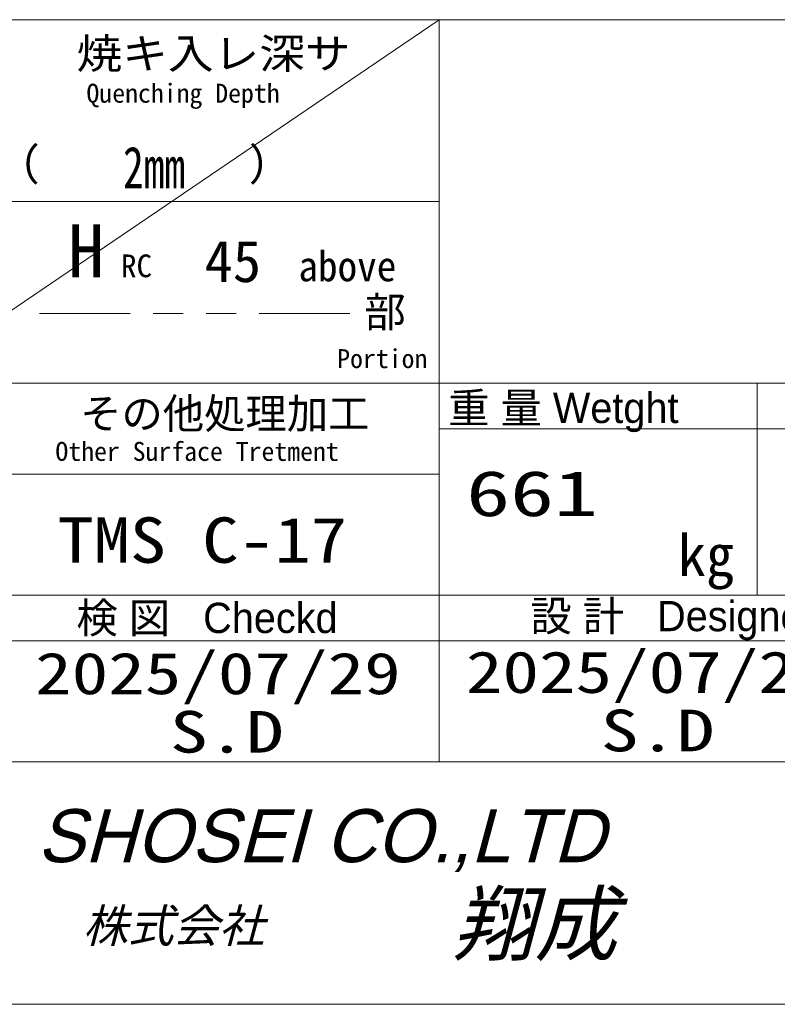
# Model space of a CAD drawing. Header units: millimetres. Extents: x -46 to 5058, y -79 to 3597.
# Tile 7 of 10: x 4100 to 4400, y 60 to 450. Entities that reach past the tile are written whole.
import ezdxf

# ---------------------------------------------------------------- set-up
doc = ezdxf.new("R2010")
doc.units = ezdxf.units.MM
doc.layers.get('0').update_dxf_attribs({"color": 157, "lineweight": 0})
doc.layers.add('1', color=72, linetype='Continuous', lineweight=0)
doc.layers.add('2', color=176, linetype='Continuous', lineweight=0)
doc.styles.add('JIS', font='txt')

# ---------------------------------------------------------------- blocks, each defined once
blk = doc.blocks.new('TITLE_BLOCK', base_point=(4980, 60))
at = {"color": 176, "linetype": 'Continuous', "lineweight": 0, "true_color": 0x000080}
for p, q in [((4266, 450), (3930, 222)), ((4143.66, 333.63), (4107.66, 333.63))]:
    blk.add_line(p, q, dxfattribs=at)
at = {"layer": '1', "color": 176, "linetype": 'Continuous', "lineweight": 0, "true_color": 0x000080}
for p, q in [((4152.66, 333.63), (4164.66, 333.63)), ((4173.66, 333.63), (4185.66, 333.63)), ((4194.66, 333.63), (4230.66, 333.63)), ((4980, 60), (3930, 60))]:
    blk.add_line(p, q, dxfattribs=at)
at = {"layer": '2', "color": 176, "linetype": 'Continuous', "lineweight": 0, "true_color": 0x000080}
for p, q in [((4980, 450), (3930, 450)), ((4266, 450), (4266, 156)), ((4266, 378), (3930, 378)), ((4266, 306), (3930, 306)), ((4266, 306), (4980, 306)), ((4392, 306), (4392, 222)), ((4266, 288), (4980, 288)), ((4266, 270), (3930, 270)), ((3930, 222), (4980, 222)), ((3930, 204), (4980, 204)), ((3930, 156), (4980, 156)), ((3930, 60), (4980, 60))]:
    blk.add_line(p, q, dxfattribs=at)
at = {"layer": '2', "color": 176, "linetype": 'Continuous', "lineweight": 0, "true_color": 0x000080, "style": 'JIS'}
for s, height, width, p in [('焼キ入レ深サ', 12, 1.16, (4122.36, 430.6)), ('2mm', 16.5, 0.73, (4140.79, 383.25)), ('above', 12, 0.95, (4210.26, 346.39)), ('661', 18, 1.42, (4276.72, 253.36)), ('TMS C-17', 18, 1.17, (4114.87, 234.87)), ('2025/07/29', 16.5, 1.29, (4105.96, 182.83)), ('2025/07/29', 16.5, 1.29, (4276.58, 183.33)), ('S.D', 16.5, 1.34, (4159.36, 159.69)), ('S.D', 16.5, 1.34, (4329.97, 160.2))]:
    blk.add_text(s, height=height, dxfattribs=dict(at, width=width)).set_placement(p)
for s, p in [('45', (4173.04, 346.08)), ('kg', (4360.43, 229.67))]:
    blk.add_text(s, height=16.5, dxfattribs=at).set_placement(p)
at = {"layer": '2', "color": 176, "linetype": 'Continuous', "lineweight": 0, "true_color": 0x000080, "attachment_point": 1, "style": 'JIS'}
for s, insert, char_height, width in [('{\\ftxt|b0|i0|c0|p0;Quenching Depth}', (4126.29, 424.63), 7.5, 976.5306), ('{\\ftxt|b0|i0|c0|p0;(          )}', (4100.2, 399.86), 12, 2403.2653), ('{\\ftxt|b0|i0|c0|p0;H}', (4119, 369), 21, 294), ('{\\ftxt|b0|i0|c0|p0;RC}', (4140, 357), 9, 135), ('{\\fＭＳ Ｐ明朝|b0|i0|c0|p0;部}', (4236.38, 340.24), 12, 235.73), ('{\\ftxt|b0|i0|c0|p0;Portion}', (4225.61, 319.5), 7.5, 289.0306), ('{\\fＭＳ Ｐ明朝|b0|i0|c0|p0;その他処理加工}', (4123.8, 300), 12, 1823.0358), ('{\\fＭＳ Ｐ明朝|b0|i0|c0|p0;重 量 Wetght}', (4269.6, 302.23), 12, 1536.2535), ('{\\ftxt|b0|i0|c0|p0;Other Surface Tretment}', (4113.99, 282.75), 7.5, 1012.5), ('{\\fＭＳ Ｐ明朝|b0|i0|c0|p0;検 図   Checkd}', (4122.34, 219.06), 12, 1703.697), ('{\\fＭＳ Ｐ明朝|b0|i0|c0|p0;設 計   Designed}', (4302.14, 219.79), 12, 1932.7661), ('{\\fHGｺﾞｼｯｸE|b0|i0|c0|p0;\\Q15;SHOSEI CO.,LTD}', (4106.8, 137.29), 21, 4732.9666), ('{\\fHGｺﾞｼｯｸE|b0|i0|c0|p0;\\Q15;翔成}', (4271.02, 103.89), 24, 2080.5803), ('{\\fHGｺﾞｼｯｸE|b0|i0|c0|p0;\\Q15;株式会社}', (4124.77, 97.73), 13.2, 1252.9289)]:
    blk.add_mtext(s, dxfattribs=dict(at, insert=insert, char_height=char_height, width=width))
blk = doc.blocks.new('FORMAT')
at = {"color": 157, "linetype": 'Continuous', "lineweight": 0, "true_color": 0x44607b}
blk.add_line((150, 60), (4980, 60), dxfattribs=at)
at = {"color": 190, "linetype": 'Continuous', "lineweight": 0, "true_color": 0x801eff}
blk.add_blockref('TITLE_BLOCK', (4980, 60), dxfattribs=at)

msp = doc.modelspace()

# ---------------------------------------------------------------- block references
at = {"color": 190, "linetype": 'Continuous', "lineweight": 0, "true_color": 0x801eff}
msp.add_blockref('FORMAT', (0, 0), dxfattribs=at)

doc.saveas('drawing.dxf')
